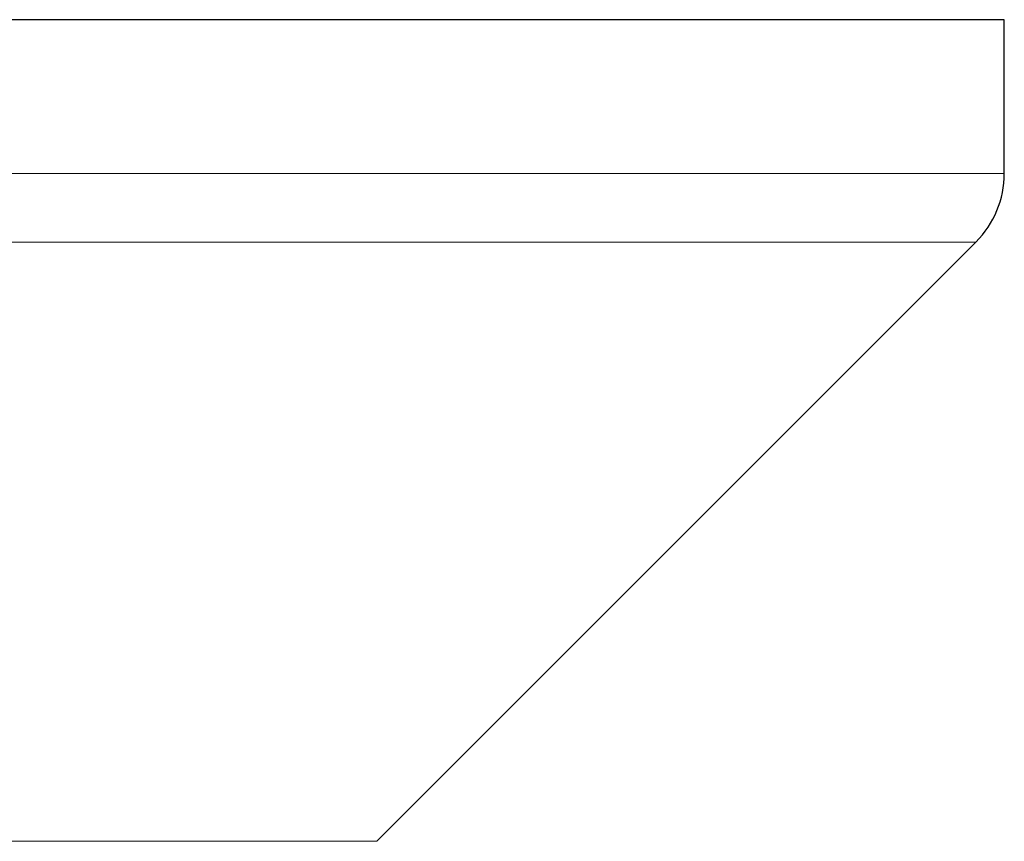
# Model space of a CAD drawing. Header units: millimetres. Extents: x 8 to 760, y 12 to 454.
# Tile 29 of 110: x 322 to 352, y 229 to 254. Entities that reach past the tile are written whole.
import ezdxf

# ---------------------------------------------------------------- set-up
doc = ezdxf.new("R2010")
doc.units = ezdxf.units.MM

msp = doc.modelspace()

# ---------------------------------------------------------------- linework, layer by layer
at = {"color": 7, "linetype": 'Continuous', "lineweight": 30}
for p, q in [((352.234, 254.299), (282.254, 254.299)), ((352.234, 249.542), (352.234, 254.299)), ((332.82, 228.885), (351.355, 247.42))]:
    msp.add_line(p, q, dxfattribs=at)
at = {"color": 8, "linetype": 'Continuous', "lineweight": 0}
for p, q in [((352.234, 249.542), (282.234, 249.542)), ((351.355, 247.42), (283.113, 247.42)), ((301.648, 228.885), (332.82, 228.885))]:
    msp.add_line(p, q, dxfattribs=at)
at = {"color": 7, "linetype": 'Continuous', "lineweight": 30}
msp.add_arc((349.234, 249.542), 3, 315, 0, dxfattribs=at)

doc.saveas('drawing.dxf')
